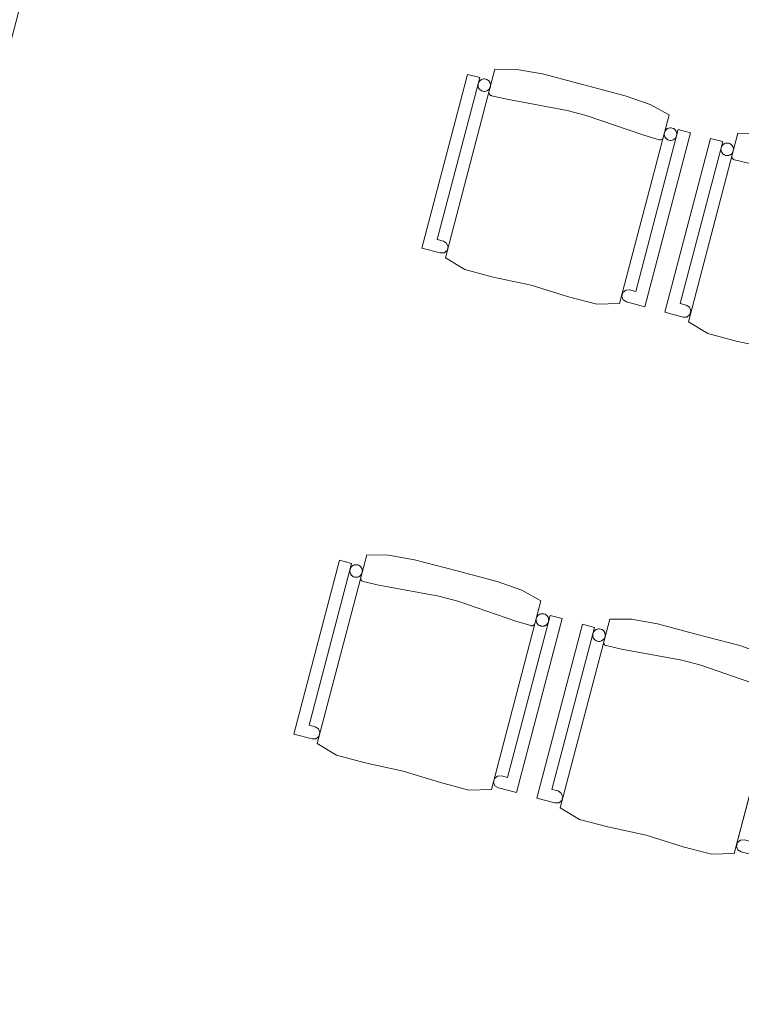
# Model space of a CAD drawing. Header units: millimetres. Extents: x -176817 to 18864955, y -12996033 to 201123.
# Tile 206 of 256: x 166060 to 167783, y -1829 to 523. Entities that reach past the tile are written whole.
import ezdxf

# ---------------------------------------------------------------- set-up
doc = ezdxf.new("R2010")
doc.units = ezdxf.units.MM
doc.header["$MEASUREMENT"] = 0
doc.layers.add('213-A Wymiarowanie wewnętrzne', color=7, linetype='Continuous')
doc.layers.add('320-W Umeblowanie', color=7, linetype='Continuous')
doc.styles.add('STYL_AUTOMATYCZNY_4', font='arial.ttf')
doc.dimstyles.new('STYL_AUTOMATYCZNY__3', dxfattribs={"dimtxt": 64.999998, "dimasz": 47.5, "dimexe": 0.18, "dimexo": 0.0625, "dimgap": 0, "dimtad": 1, "dimdec": 1, "dimlfac": 0.1, "dimzin": 0, "dimdsep": 46, "dimtxsty": 'STYL_AUTOMATYCZNY_4', "dimblk": 'ARROWHEAD_11', "dimblk1": 'ARROWHEAD_11', "dimblk2": 'ARROWHEAD_11', "dimcen": 0.09, "dimclrd": 30, "dimclre": 30, "dimclrt": 30, "dimazin": 0, "dimtfac": 1, "dimtdec": 4, "dimtmove": 0, "dimatfit": 3, "dimfxl": 0, "dimtolj": 1, "dimtzin": 0, "dimarcsym": 0})

# ---------------------------------------------------------------- blocks, each defined once
blk = doc.blocks.new('Krzesło 06 27[351]_2', base_point=(166708.2, -1206.8))
at = {"layer": '320-W Umeblowanie', "color": 254, "linetype": 'Continuous', "lineweight": 0, "true_color": 0xcccccc}
for p, q in [((166823.5, -767.9), (166714.4, -1183.2)), ((166750.9, -1162.3), (166852.5, -775.6)), ((166888.8, -755.5), (166770.5, -1206)), ((166852.5, -775.6), (166823.5, -767.9)), ((166940.6, -756.1), (166888.8, -755.5)), ((167002.5, -767.1), (166940.6, -756.1)), ((167101.2, -793), (167002.5, -767.1)), ((167199.9, -819), (167101.2, -793)), ((166874.4, -811.3), (166874.5, -810)), ((166874.5, -812.7), (166874.4, -811.3)), ((166874.9, -814.1), (166874.5, -812.7)), ((166875.5, -815.4), (166874.9, -814.1)), ((166876.3, -816.5), (166875.5, -815.4)), ((166877.3, -817.5), (166876.3, -816.5)), ((166878.4, -818.3), (166877.3, -817.5)), ((166879.7, -818.9), (166878.4, -818.3)), ((166880.4, -819), (166879.7, -818.9)), ((166917.4, -827.7), (166880.4, -819)), ((167259.2, -839.8), (167199.9, -819)), ((167060.9, -854), (166917.4, -827.7)), ((167304.7, -864.7), (167259.2, -839.8)), ((167106.3, -866), (167060.9, -854)), ((167244.3, -913.6), (167106.3, -866)), ((167186.4, -1315.3), (167304.7, -864.7)), ((167326.4, -900), (167224.9, -1286.7)), ((167280.8, -924.2), (167244.3, -913.6)), ((167246.4, -1322.9), (167355.4, -907.6)), ((167355.4, -907.6), (167326.4, -900)), ((167281.5, -924.4), (167280.8, -924.2)), ((167282.8, -924.5), (167281.5, -924.4)), ((167284.2, -924.4), (167282.8, -924.5)), ((167285.6, -924), (167284.2, -924.4)), ((167286.9, -923.4), (167285.6, -924)), ((167288, -922.6), (167286.9, -923.4)), ((167289, -921.6), (167288, -922.6)), ((166765.4, -1166.1), (166750.9, -1162.3)), ((166773.2, -1171.1), (166765.4, -1166.1)), ((166776.6, -1179.7), (166773.2, -1171.1)), ((166714.4, -1183.2), (166758, -1194.6)), ((166758, -1194.6), (166767.1, -1194.6)), ((166767.1, -1194.6), (166774.2, -1188.7)), ((166774.2, -1188.7), (166776.6, -1179.7)), ((166770.5, -1206), (166816.8, -1234)), ((166816.8, -1234), (166884.5, -1252.1)), ((166884.5, -1252.1), (166975.5, -1271.6)), ((166975.5, -1271.6), (167064.4, -1299.3)), ((167193.9, -1289.3), (167191.6, -1298.3)), ((167201.1, -1283.5), (167193.9, -1289.3)), ((167210.3, -1282.9), (167201.1, -1283.5)), ((167224.9, -1286.7), (167210.3, -1282.9)), ((167064.4, -1299.3), (167132.2, -1316.9)), ((167132.2, -1316.9), (167186.4, -1315.3)), ((167191.6, -1298.3), (167194.9, -1306.9)), ((167194.9, -1306.9), (167202.9, -1311.4)), ((167202.9, -1311.4), (167246.4, -1322.9))]:
    blk.add_line(p, q, dxfattribs=at)
at = {"layer": '320-W Umeblowanie', "color": 254, "linetype": 'Continuous', "lineweight": 0, "true_color": 0xcccccc, "flags": 128}
for points in [[(166714.4, -1183.2), (166758, -1194.6), (166767.1, -1194.6), (166774.2, -1188.7), (166776.6, -1179.7), (166773.2, -1171.1), (166765.4, -1166.1), (166750.9, -1162.3), (166852.5, -775.6), (166823.5, -767.9)], [(166770.5, -1206), (166816.8, -1234), (166884.5, -1252.1), (166975.5, -1271.6), (167064.4, -1299.3), (167132.2, -1316.9), (167186.4, -1315.3), (167304.7, -864.7), (167259.2, -839.8), (167199.9, -819), (167101.2, -793), (167002.5, -767.1), (166940.6, -756.1), (166888.8, -755.5)], [(166867, -779.4), (166864.4, -778.9), (166861.8, -778.9), (166859.2, -779.4), (166856.8, -780.3), (166854.5, -781.6), (166852.5, -783.3), (166850.9, -785.3), (166849.6, -787.6), (166848.7, -790.1), (166848.2, -792.6), (166848.3, -795.2), (166848.7, -797.8), (166849.6, -800.3), (166850.9, -802.5), (166852.6, -804.5), (166854.6, -806.2), (166856.9, -807.5), (166859.4, -808.4), (166862, -808.8), (166864.6, -808.8), (166867.1, -808.3), (166869.6, -807.4), (166871.9, -806.1), (166873.8, -804.4), (166875.5, -802.4), (166876.8, -800.1), (166877.7, -797.7), (166878.1, -795.1), (166878.1, -792.5), (166877.7, -789.9), (166876.7, -787.5), (166875.4, -785.2), (166873.7, -783.2), (166871.7, -781.5), (166869.5, -780.2)], [(167224.9, -1286.7), (167210.3, -1282.9), (167201.1, -1283.5), (167193.9, -1289.3), (167191.6, -1298.3), (167194.9, -1306.9), (167202.9, -1311.4), (167246.4, -1322.9), (167355.4, -907.6), (167326.4, -900)], [(167311.9, -896.2), (167309.3, -895.8), (167306.7, -895.8), (167304.1, -896.2), (167301.7, -897.1), (167299.4, -898.5), (167297.4, -900.2), (167295.8, -902.2), (167294.5, -904.4), (167293.6, -906.9), (167293.2, -909.5), (167293.2, -912.1), (167293.6, -914.7), (167294.5, -917.1), (167295.9, -919.4), (167297.5, -921.4), (167299.6, -923), (167301.8, -924.3), (167304.3, -925.2), (167306.9, -925.6), (167309.5, -925.6), (167312.1, -925.2), (167314.5, -924.3), (167316.8, -922.9), (167318.8, -921.3), (167320.4, -919.2), (167321.7, -917), (167322.6, -914.5), (167323, -911.9), (167323, -909.3), (167322.6, -906.8), (167321.7, -904.3), (167320.3, -902), (167318.7, -900), (167316.6, -898.4), (167314.4, -897.1)]]:
    blk.add_lwpolyline(points, close=True, dxfattribs=at)
at = {"layer": '320-W Umeblowanie', "color": 254, "linetype": 'Continuous', "lineweight": 0, "true_color": 0xcccccc}
for centre, start_param, end_param in [((166863.2, -793.9), 4.712389, 7.853982), ((166863.2, -793.9), 1.570796, 4.712389), ((167308.1, -910.7), 4.712389, 7.853982), ((167308.1, -910.7), 1.570796, 4.712389)]:
    blk.add_ellipse(centre, major_axis=(-14.5, 3.8), ratio=0.9996, start_param=start_param, end_param=end_param, dxfattribs=at)
blk = doc.blocks.new('Krzesło 06 27[352]_2', base_point=(167288.4, -1359.9))
at = {"layer": '320-W Umeblowanie', "color": 254, "linetype": 'Continuous', "lineweight": 0, "true_color": 0xcccccc}
for p, q in [((167468.9, -908.6), (167350.6, -1359.1)), ((167520.8, -909.2), (167468.9, -908.6)), ((167582.7, -920.2), (167520.8, -909.2)), ((167403.6, -921), (167294.6, -1336.2)), ((167331.1, -1315.4), (167432.6, -928.6)), ((167432.6, -928.6), (167403.6, -921)), ((167681.3, -946.1), (167582.7, -920.2)), ((167454.5, -964.4), (167454.6, -963)), ((167780, -972), (167681.3, -946.1)), ((167454.6, -965.8), (167454.5, -964.4)), ((167455, -967.2), (167454.6, -965.8)), ((167455.6, -968.4), (167455, -967.2)), ((167456.4, -969.6), (167455.6, -968.4)), ((167457.4, -970.6), (167456.4, -969.6)), ((167458.5, -971.4), (167457.4, -970.6)), ((167459.8, -971.9), (167458.5, -971.4)), ((167460.5, -972.1), (167459.8, -971.9)), ((167497.5, -980.8), (167460.5, -972.1)), ((167641, -1007.1), (167497.5, -980.8)), ((167839.4, -992.9), (167780, -972)), ((167686.5, -1019.1), (167641, -1007.1)), ((167884.8, -1017.8), (167839.4, -992.9)), ((167824.4, -1066.7), (167686.5, -1019.1)), ((167766.5, -1468.3), (167884.8, -1017.8)), ((167906.6, -1053.1), (167805, -1439.8)), ((167935.6, -1060.7), (167906.6, -1053.1)), ((167860.9, -1077.3), (167824.4, -1066.7)), ((167826.5, -1475.9), (167935.6, -1060.7)), ((167861.6, -1077.5), (167860.9, -1077.3)), ((167863, -1077.6), (167861.6, -1077.5)), ((167864.4, -1077.4), (167863, -1077.6)), ((167865.7, -1077.1), (167864.4, -1077.4)), ((167867, -1076.5), (167865.7, -1077.1)), ((167868.1, -1075.7), (167867, -1076.5)), ((167869.1, -1074.7), (167868.1, -1075.7)), ((167345.6, -1319.2), (167331.1, -1315.4)), ((167294.6, -1336.2), (167338.1, -1347.7)), ((167353.4, -1324.2), (167345.6, -1319.2)), ((167356.7, -1332.8), (167353.4, -1324.2)), ((167354.4, -1341.8), (167356.7, -1332.8)), ((167338.1, -1347.7), (167347.2, -1347.6)), ((167347.2, -1347.6), (167354.4, -1341.8)), ((167350.6, -1359.1), (167396.9, -1387.1)), ((167396.9, -1387.1), (167464.7, -1405.2)), ((167464.7, -1405.2), (167555.7, -1424.7)), ((167555.7, -1424.7), (167644.5, -1452.4)), ((167644.5, -1452.4), (167712.4, -1469.9)), ((167774.1, -1442.4), (167771.7, -1451.4)), ((167771.7, -1451.4), (167775.1, -1460)), ((167781.2, -1436.5), (167774.1, -1442.4)), ((167790.5, -1436), (167781.2, -1436.5)), ((167805, -1439.8), (167790.5, -1436)), ((167712.4, -1469.9), (167766.5, -1468.3)), ((167775.1, -1460), (167783, -1464.5)), ((167783, -1464.5), (167826.5, -1475.9))]:
    blk.add_line(p, q, dxfattribs=at)
at = {"layer": '320-W Umeblowanie', "color": 254, "linetype": 'Continuous', "lineweight": 0, "true_color": 0xcccccc, "flags": 128}
for points in [[(167350.6, -1359.1), (167396.9, -1387.1), (167464.7, -1405.2), (167555.7, -1424.7), (167644.5, -1452.4), (167712.4, -1469.9), (167766.5, -1468.3), (167884.8, -1017.8), (167839.4, -992.9), (167780, -972), (167681.3, -946.1), (167582.7, -920.2), (167520.8, -909.2), (167468.9, -908.6)], [(167294.6, -1336.2), (167338.1, -1347.7), (167347.2, -1347.6), (167354.4, -1341.8), (167356.7, -1332.8), (167353.4, -1324.2), (167345.6, -1319.2), (167331.1, -1315.4), (167432.6, -928.6), (167403.6, -921)], [(167447.1, -932.4), (167444.6, -932), (167441.9, -932), (167439.4, -932.5), (167436.9, -933.4), (167434.7, -934.7), (167432.7, -936.4), (167431, -938.4), (167429.7, -940.7), (167428.8, -943.1), (167428.4, -945.7), (167428.4, -948.3), (167428.9, -950.9), (167429.8, -953.4), (167431.1, -955.6), (167432.8, -957.6), (167434.8, -959.3), (167437.1, -960.6), (167439.5, -961.5), (167442.1, -961.9), (167444.7, -961.9), (167447.3, -961.4), (167449.7, -960.5), (167452, -959.2), (167454, -957.5), (167455.7, -955.5), (167457, -953.2), (167457.8, -950.8), (167458.3, -948.2), (167458.3, -945.6), (167457.8, -943), (167456.9, -940.5), (167455.6, -938.3), (167453.9, -936.3), (167451.9, -934.6), (167449.6, -933.3)], [(167805, -1439.8), (167790.5, -1436), (167781.2, -1436.5), (167774.1, -1442.4), (167771.7, -1451.4), (167775.1, -1460), (167783, -1464.5), (167826.5, -1475.9), (167935.6, -1060.7), (167906.6, -1053.1)], [(167892.1, -1049.3), (167889.5, -1048.8), (167886.9, -1048.9), (167884.3, -1049.3), (167881.8, -1050.2), (167879.6, -1051.5), (167877.6, -1053.2), (167875.9, -1055.2), (167874.6, -1057.5), (167873.7, -1060), (167873.3, -1062.6), (167873.3, -1065.2), (167873.8, -1067.7), (167874.7, -1070.2), (167876, -1072.4), (167877.7, -1074.4), (167879.7, -1076.1), (167882, -1077.4), (167884.4, -1078.3), (167887, -1078.7), (167889.6, -1078.7), (167892.2, -1078.3), (167894.7, -1077.3), (167896.9, -1076), (167898.9, -1074.3), (167900.6, -1072.3), (167901.9, -1070.1), (167902.8, -1067.6), (167903.2, -1065), (167903.2, -1062.4), (167902.7, -1059.8), (167901.8, -1057.4), (167900.5, -1055.1), (167898.8, -1053.1), (167896.8, -1051.5), (167894.5, -1050.2)]]:
    blk.add_lwpolyline(points, close=True, dxfattribs=at)
at = {"layer": '320-W Umeblowanie', "color": 254, "linetype": 'Continuous', "lineweight": 0, "true_color": 0xcccccc}
for centre, start_param, end_param in [((167443.3, -946.9), 4.712389, 7.853982), ((167443.3, -946.9), 1.570796, 4.712389), ((167888.2, -1063.8), 4.712389, 7.853982), ((167888.2, -1063.8), 1.570796, 4.712389)]:
    blk.add_ellipse(centre, major_axis=(-14.5, 3.8), ratio=0.9996, start_param=start_param, end_param=end_param, dxfattribs=at)
blk = doc.blocks.new('Krzesło 06 27[363]_2', base_point=(167014.4, -46.5))
at = {"layer": '320-W Umeblowanie', "color": 254, "linetype": 'Continuous', "lineweight": 0, "true_color": 0xcccccc}
for p, q in [((167194.9, 404.8), (167076.6, -45.8)), ((167246.8, 404.2), (167194.9, 404.8)), ((167308.7, 393.2), (167246.8, 404.2)), ((167129.6, 392.3), (167020.6, -22.9)), ((167057.1, -2), (167158.7, 384.7)), ((167158.7, 384.7), (167129.6, 392.3)), ((167407.4, 367.2), (167308.7, 393.2)), ((167506.1, 341.3), (167407.4, 367.2)), ((167180.5, 348.9), (167180.6, 350.3)), ((167180.7, 347.5), (167180.5, 348.9)), ((167181, 346.2), (167180.7, 347.5)), ((167181.6, 344.9), (167181, 346.2)), ((167182.4, 343.8), (167181.6, 344.9)), ((167183.4, 342.8), (167182.4, 343.8)), ((167184.6, 342), (167183.4, 342.8)), ((167185.8, 341.4), (167184.6, 342)), ((167186.5, 341.2), (167185.8, 341.4)), ((167223.5, 332.6), (167186.5, 341.2)), ((167367.1, 306.2), (167223.5, 332.6)), ((167565.4, 320.5), (167506.1, 341.3)), ((167412.5, 294.3), (167367.1, 306.2)), ((167610.8, 295.6), (167565.4, 320.5)), ((167550.4, 246.7), (167412.5, 294.3)), ((167492.5, -155), (167610.8, 295.6)), ((167632.6, 260.3), (167531, -126.5)), ((167661.6, 252.6), (167632.6, 260.3)), ((167586.9, 236.1), (167550.4, 246.7)), ((167552.6, -162.6), (167661.6, 252.6)), ((167587.6, 235.9), (167586.9, 236.1)), ((167589, 235.8), (167587.6, 235.9)), ((167590.4, 235.9), (167589, 235.8)), ((167591.8, 236.3), (167590.4, 235.9)), ((167593, 236.9), (167591.8, 236.3)), ((167594.2, 237.7), (167593, 236.9)), ((167595.2, 238.7), (167594.2, 237.7)), ((167020.6, -22.9), (167064.1, -34.3)), ((167071.6, -5.8), (167057.1, -2)), ((167079.4, -10.8), (167071.6, -5.8)), ((167082.8, -19.4), (167079.4, -10.8)), ((167080.4, -28.4), (167082.8, -19.4)), ((167064.1, -34.3), (167073.2, -34.3)), ((167073.2, -34.3), (167080.4, -28.4)), ((167076.6, -45.8), (167123, -73.7)), ((167123, -73.7), (167190.7, -91.8)), ((167190.7, -91.8), (167281.7, -111.4)), ((167281.7, -111.4), (167370.5, -139)), ((167370.5, -139), (167438.4, -156.6)), ((167500.1, -129), (167497.7, -138)), ((167497.7, -138), (167501.1, -146.6)), ((167507.3, -123.2), (167500.1, -129)), ((167516.5, -122.6), (167507.3, -123.2)), ((167531, -126.5), (167516.5, -122.6)), ((167438.4, -156.6), (167492.5, -155)), ((167501.1, -146.6), (167509, -151.1)), ((167509, -151.1), (167552.6, -162.6))]:
    blk.add_line(p, q, dxfattribs=at)
at = {"layer": '320-W Umeblowanie', "color": 254, "linetype": 'Continuous', "lineweight": 0, "true_color": 0xcccccc, "flags": 128}
for points in [[(167076.6, -45.8), (167123, -73.7), (167190.7, -91.8), (167281.7, -111.4), (167370.5, -139), (167438.4, -156.6), (167492.5, -155), (167610.8, 295.6), (167565.4, 320.5), (167506.1, 341.3), (167407.4, 367.2), (167308.7, 393.2), (167246.8, 404.2), (167194.9, 404.8)], [(167020.6, -22.9), (167064.1, -34.3), (167073.2, -34.3), (167080.4, -28.4), (167082.8, -19.4), (167079.4, -10.8), (167071.6, -5.8), (167057.1, -2), (167158.7, 384.7), (167129.6, 392.3)], [(167173.2, 380.9), (167170.6, 381.4), (167168, 381.4), (167165.4, 380.9), (167162.9, 380), (167160.7, 378.7), (167158.7, 377), (167157, 375), (167155.7, 372.7), (167154.8, 370.2), (167154.4, 367.7), (167154.4, 365), (167154.9, 362.5), (167155.8, 360), (167157.1, 357.8), (167158.8, 355.8), (167160.8, 354.1), (167163.1, 352.8), (167165.5, 351.9), (167168.1, 351.5), (167170.7, 351.5), (167173.3, 352), (167175.8, 352.9), (167178, 354.2), (167180, 355.9), (167181.7, 357.9), (167183, 360.2), (167183.9, 362.6), (167184.3, 365.2), (167184.3, 367.8), (167183.8, 370.4), (167182.9, 372.8), (167181.6, 375.1), (167179.9, 377.1), (167177.9, 378.7), (167175.6, 380)], [(167531, -126.5), (167516.5, -122.6), (167507.3, -123.2), (167500.1, -129), (167497.7, -138), (167501.1, -146.6), (167509, -151.1), (167552.6, -162.6), (167661.6, 252.6), (167632.6, 260.3)], [(167618.1, 264.1), (167615.5, 264.5), (167612.9, 264.5), (167610.3, 264), (167607.9, 263.1), (167605.6, 261.8), (167603.6, 260.1), (167601.9, 258.1), (167600.6, 255.9), (167599.8, 253.4), (167599.3, 250.8), (167599.3, 248.2), (167599.8, 245.6), (167600.7, 243.2), (167602, 240.9), (167603.7, 238.9), (167605.7, 237.3), (167608, 236), (167610.5, 235.1), (167613, 234.6), (167615.7, 234.6), (167618.2, 235.1), (167620.7, 236), (167622.9, 237.3), (167624.9, 239), (167626.6, 241), (167627.9, 243.3), (167628.8, 245.8), (167629.2, 248.3), (167629.2, 251), (167628.7, 253.5), (167627.8, 256), (167626.5, 258.2), (167624.8, 260.2), (167622.8, 261.9), (167620.5, 263.2)]]:
    blk.add_lwpolyline(points, close=True, dxfattribs=at)
at = {"layer": '320-W Umeblowanie', "color": 254, "linetype": 'Continuous', "lineweight": 0, "true_color": 0xcccccc}
for centre, start_param, end_param in [((167169.4, 366.4), 4.712389, 7.853982), ((167169.4, 366.4), 1.570796, 4.712389), ((167614.3, 249.6), 4.712389, 7.853982), ((167614.3, 249.6), 1.570796, 4.712389)]:
    blk.add_ellipse(centre, major_axis=(-14.5, 3.8), ratio=0.9996, start_param=start_param, end_param=end_param, dxfattribs=at)
blk = doc.blocks.new('Krzesło 06 27[364]_2', base_point=(167594.5, -199.6))
at = {"layer": '320-W Umeblowanie', "color": 254, "linetype": 'Continuous', "lineweight": 0, "true_color": 0xcccccc}
for p, q in [((167709.8, 239.3), (167600.7, -176)), ((167775.1, 251.7), (167656.8, -198.8)), ((167738.8, 231.6), (167709.8, 239.3)), ((167826.9, 251.1), (167775.1, 251.7)), ((167888.8, 240.1), (167826.9, 251.1)), ((167987.5, 214.2), (167888.8, 240.1)), ((167637.2, -155.1), (167738.8, 231.6)), ((168086.2, 188.2), (167987.5, 214.2)), ((167760.7, 195.9), (167760.8, 197.2)), ((167760.8, 194.5), (167760.7, 195.9)), ((167761.2, 193.1), (167760.8, 194.5)), ((167761.8, 191.8), (167761.2, 193.1)), ((167762.6, 190.7), (167761.8, 191.8)), ((167763.6, 189.7), (167762.6, 190.7)), ((167764.7, 188.9), (167763.6, 189.7)), ((167766, 188.3), (167764.7, 188.9)), ((167766.7, 188.2), (167766, 188.3)), ((167803.7, 179.5), (167766.7, 188.2)), ((168145.5, 167.4), (168086.2, 188.2)), ((167947.2, 153.2), (167803.7, 179.5)), ((168191, 142.5), (168145.5, 167.4)), ((167992.7, 141.2), (167947.2, 153.2)), ((168130.6, 93.6), (167992.7, 141.2)), ((168072.7, -308.1), (168191, 142.5)), ((168212.7, 107.2), (168111.2, -279.5)), ((168132.7, -315.7), (168241.7, 99.6)), ((168241.7, 99.6), (168212.7, 107.2)), ((168167.1, 83), (168130.6, 93.6)), ((168167.8, 82.8), (168167.1, 83)), ((168169.2, 82.7), (168167.8, 82.8)), ((168170.6, 82.8), (168169.2, 82.7)), ((168171.9, 83.2), (168170.6, 82.8)), ((168173.2, 83.8), (168171.9, 83.2)), ((168174.3, 84.6), (168173.2, 83.8)), ((168175.3, 85.6), (168174.3, 84.6)), ((167651.7, -158.9), (167637.2, -155.1)), ((167659.5, -163.9), (167651.7, -158.9)), ((167662.9, -172.5), (167659.5, -163.9)), ((167600.7, -176), (167644.3, -187.4)), ((167644.3, -187.4), (167653.4, -187.4)), ((167653.4, -187.4), (167660.6, -181.5)), ((167660.6, -181.5), (167662.9, -172.5)), ((167656.8, -198.8), (167703.1, -226.8)), ((167703.1, -226.8), (167770.8, -244.9)), ((167770.8, -244.9), (167861.8, -264.4)), ((167861.8, -264.4), (167950.7, -292.1)), ((168080.2, -282.1), (168077.9, -291.1)), ((168087.4, -276.3), (168080.2, -282.1)), ((168096.7, -275.7), (168087.4, -276.3)), ((168111.2, -279.5), (168096.7, -275.7)), ((167950.7, -292.1), (168018.6, -309.7)), ((168077.9, -291.1), (168081.2, -299.7)), ((168081.2, -299.7), (168089.2, -304.2)), ((168089.2, -304.2), (168132.7, -315.7)), ((168018.6, -309.7), (168072.7, -308.1))]:
    blk.add_line(p, q, dxfattribs=at)
at = {"layer": '320-W Umeblowanie', "color": 254, "linetype": 'Continuous', "lineweight": 0, "true_color": 0xcccccc, "flags": 128}
for points in [[(167600.7, -176), (167644.3, -187.4), (167653.4, -187.4), (167660.6, -181.5), (167662.9, -172.5), (167659.5, -163.9), (167651.7, -158.9), (167637.2, -155.1), (167738.8, 231.6), (167709.8, 239.3)], [(167656.8, -198.8), (167703.1, -226.8), (167770.8, -244.9), (167861.8, -264.4), (167950.7, -292.1), (168018.6, -309.7), (168072.7, -308.1), (168191, 142.5), (168145.5, 167.4), (168086.2, 188.2), (167987.5, 214.2), (167888.8, 240.1), (167826.9, 251.1), (167775.1, 251.7)], [(167753.3, 227.8), (167750.7, 228.3), (167748.1, 228.3), (167745.5, 227.8), (167743.1, 226.9), (167740.8, 225.6), (167738.8, 223.9), (167737.2, 221.9), (167735.9, 219.6), (167735, 217.1), (167734.5, 214.6), (167734.6, 212), (167735, 209.4), (167735.9, 206.9), (167737.3, 204.7), (167738.9, 202.7), (167741, 201), (167743.2, 199.7), (167745.7, 198.8), (167748.3, 198.4), (167750.9, 198.4), (167753.5, 198.9), (167755.9, 199.8), (167758.2, 201.1), (167760.2, 202.8), (167761.8, 204.8), (167763.1, 207.1), (167764, 209.5), (167764.4, 212.1), (167764.4, 214.7), (167764, 217.3), (167763.1, 219.7), (167761.7, 222), (167760.1, 224), (167758, 225.7), (167755.8, 227)], [(168111.2, -279.5), (168096.7, -275.7), (168087.4, -276.3), (168080.2, -282.1), (168077.9, -291.1), (168081.2, -299.7), (168089.2, -304.2), (168132.7, -315.7), (168241.7, 99.6), (168212.7, 107.2)], [(168198.2, 111), (168195.6, 111.4), (168193, 111.4), (168190.5, 111), (168188, 110.1), (168185.7, 108.7), (168183.8, 107), (168182.1, 105), (168180.8, 102.8), (168179.9, 100.3), (168179.5, 97.7), (168179.5, 95.1), (168179.9, 92.5), (168180.9, 90.1), (168182.2, 87.8), (168183.9, 85.8), (168185.9, 84.2), (168188.1, 82.9), (168190.6, 82), (168193.2, 81.6), (168195.8, 81.6), (168198.4, 82), (168200.8, 82.9), (168203.1, 84.3), (168205.1, 85.9), (168206.7, 88), (168208, 90.2), (168208.9, 92.7), (168209.4, 95.3), (168209.3, 97.9), (168208.9, 100.4), (168208, 102.9), (168206.7, 105.2), (168205, 107.1), (168203, 108.8), (168200.7, 110.1)]]:
    blk.add_lwpolyline(points, close=True, dxfattribs=at)
at = {"layer": '320-W Umeblowanie', "color": 254, "linetype": 'Continuous', "lineweight": 0, "true_color": 0xcccccc}
for centre, start_param, end_param in [((167749.5, 213.3), 4.712389, 7.853982), ((167749.5, 213.3), 1.570796, 4.712389), ((168194.4, 96.5), 4.712389, 7.853982), ((168194.4, 96.5), 1.570796, 4.712389)]:
    blk.add_ellipse(centre, major_axis=(-14.5, 3.8), ratio=0.9996, start_param=start_param, end_param=end_param, dxfattribs=at)
blk = doc.blocks.new('*D3111')
at = {"layer": '213-A Wymiarowanie wewnętrzne', "linetype": 'Continuous', "lineweight": 200}
for points in [[(165953.6, 2272.8), (165954.5, 2268), (165957.2, 2264), (165961.3, 2261.3), (165966.1, 2260.3), (165970.8, 2261.3), (165974.9, 2264), (165977.6, 2268), (165978.6, 2272.8), (165977.6, 2277.6), (165974.9, 2281.7), (165970.8, 2284.4), (165966.1, 2285.3), (165961.3, 2284.4), (165957.2, 2281.7), (165954.5, 2277.6)], [(175975.5, -371.7), (175976.5, -376.5), (175979.2, -380.5), (175983.2, -383.3), (175988, -384.2), (175992.8, -383.3), (175996.9, -380.5), (175999.6, -376.5), (176000.5, -371.7), (175999.6, -366.9), (175996.9, -362.9), (175992.8, -360.2), (175988, -359.2), (175983.2, -360.2), (175979.2, -362.9), (175976.5, -366.9)]]:
    blk.add_hatch(color=30, dxfattribs=at).paths.add_polyline_path(points)
at = {"layer": '213-A Wymiarowanie wewnętrzne', "color": 30, "linetype": 'Continuous', "lineweight": 0}
for p, q in [((165978, 2318.2), (165969.3, 2284.9)), ((165962.9, 2260.7), (165954.1, 2227.5)), ((175975.9, -368.5), (165978.1, 2269.6))]:
    blk.add_line(p, q, dxfattribs=at)
blk.add_circle((165966.1, 2272.8), 12.5, dxfattribs=at)
at = {"layer": '213-A Wymiarowanie wewnętrzne', "color": 30, "lineweight": 200, "insert": (170836.6, 1001.1), "char_height": 65, "attachment_point": 7, "rotation": 345.218, "style": 'STYL_AUTOMATYCZNY_4'}
blk.add_mtext('\\A1;{\\pql;\\fArial|b0|i0|c238|p0;\\W1.000000;1\xa0036,5}', dxfattribs=at)
blk = doc.blocks.new('ARROWHEAD_11')
at = {"color": 0, "linetype": 'Continuous', "lineweight": 0}
blk.add_line((0, 0), (-1, 0), dxfattribs=at)
at = {"color": 0, "linetype": 'Continuous', "lineweight": 0, "const_width": 0.25, "flags": 128}
blk.add_lwpolyline([(-0.125, 0, 1), (0.125, 0, 1)], format="xyb", close=True, dxfattribs=at)
blk = doc.blocks.new('*D3284')
at = {"layer": '213-A Wymiarowanie wewnętrzne', "linetype": 'Continuous', "lineweight": 200}
for points in [[(166507.4, 2294.3), (166508.3, 2289.5), (166511, 2285.4), (166515.1, 2282.7), (166519.9, 2281.8), (166524.6, 2282.7), (166528.7, 2285.4), (166531.4, 2289.5), (166532.4, 2294.3), (166531.4, 2299.1), (166528.7, 2303.1), (166524.6, 2305.8), (166519.9, 2306.8), (166515.1, 2305.8), (166511, 2303.1), (166508.3, 2299.1)], [(163631.2, -8605.5), (163632.1, -8610.3), (163634.8, -8614.4), (163638.9, -8617.1), (163643.7, -8618), (163648.5, -8617.1), (163652.5, -8614.4), (163655.2, -8610.3), (163656.2, -8605.5), (163655.2, -8600.7), (163652.5, -8596.7), (163648.5, -8594), (163643.7, -8593), (163638.9, -8594), (163634.8, -8596.7), (163632.1, -8600.7)]]:
    blk.add_hatch(color=30, dxfattribs=at).paths.add_polyline_path(points)
at = {"layer": '213-A Wymiarowanie wewnętrzne', "color": 30, "linetype": 'Continuous', "lineweight": 0}
for p, q in [((166474.5, 2306.2), (166507.8, 2297.5)), ((166516.7, 2282.2), (163646.9, -8593.4)), ((166531.9, 2291.1), (166565.2, 2282.3)), ((163598.4, -8593.6), (163631.6, -8602.3)), ((163640.5, -8617.6), (163637.3, -8629.7)), ((163655.8, -8608.7), (163689, -8617.5))]:
    blk.add_line(p, q, dxfattribs=at)
for centre in [(166519.9, 2294.3), (163643.7, -8605.5)]:
    blk.add_circle(centre, 12.5, dxfattribs=at)
at = {"layer": '213-A Wymiarowanie wewnętrzne', "color": 30, "lineweight": 200, "insert": (165031.3, -3296.1), "char_height": 65, "attachment_point": 7, "rotation": 75.218, "style": 'STYL_AUTOMATYCZNY_4'}
blk.add_mtext('\\A1;{\\pql;\\fArial|b0|i0|c238|p0;\\W1.000000;1\xa0127,3}', dxfattribs=at)

msp = doc.modelspace()

# ---------------------------------------------------------------- block references
at = {"layer": '320-W Umeblowanie', "color": 254, "linetype": 'Continuous', "lineweight": 0, "true_color": 0xcccccc}
for name, p in [('Krzesło 06 27[363]_2', (167014.4, -46.48)), ('Krzesło 06 27[364]_2', (167594.54, -199.57)), ('Krzesło 06 27[351]_2', (166708.23, -1206.77)), ('Krzesło 06 27[352]_2', (167288.37, -1359.85))]:
    msp.add_blockref(name, p, dxfattribs=at)

# ---------------------------------------------------------------- dimensions: what is measured, and where the dimension line sits
at = {"layer": '213-A Wymiarowanie wewnętrzne', "color": 30, "linetype": 'Continuous', "lineweight": 200}
for base, p1, p2, angle, picture, middle, turn in [((163643.68, -8605.52), (165702.83, 2509.86), (164163.58, -8742.71), 255.21803, '*D3284', (165037.13, -3146.46), 75.21803), ((165966.06, 2272.83), (176702.2, 2334.79), (165848.48, 1827.23), 165.21803, '*D3111', (170986.21, 995.2), 345.21803)]:
    dim = msp.add_linear_dim(base=base, p1=p1, p2=p2, angle=angle, dimstyle='STYL_AUTOMATYCZNY__3', dxfattribs=at)
    dim.commit()
    dim.dimension.update_dxf_attribs({"geometry": picture, "text_midpoint": middle, "dimtype": 160, "text_rotation": turn})

doc.saveas('drawing.dxf')
